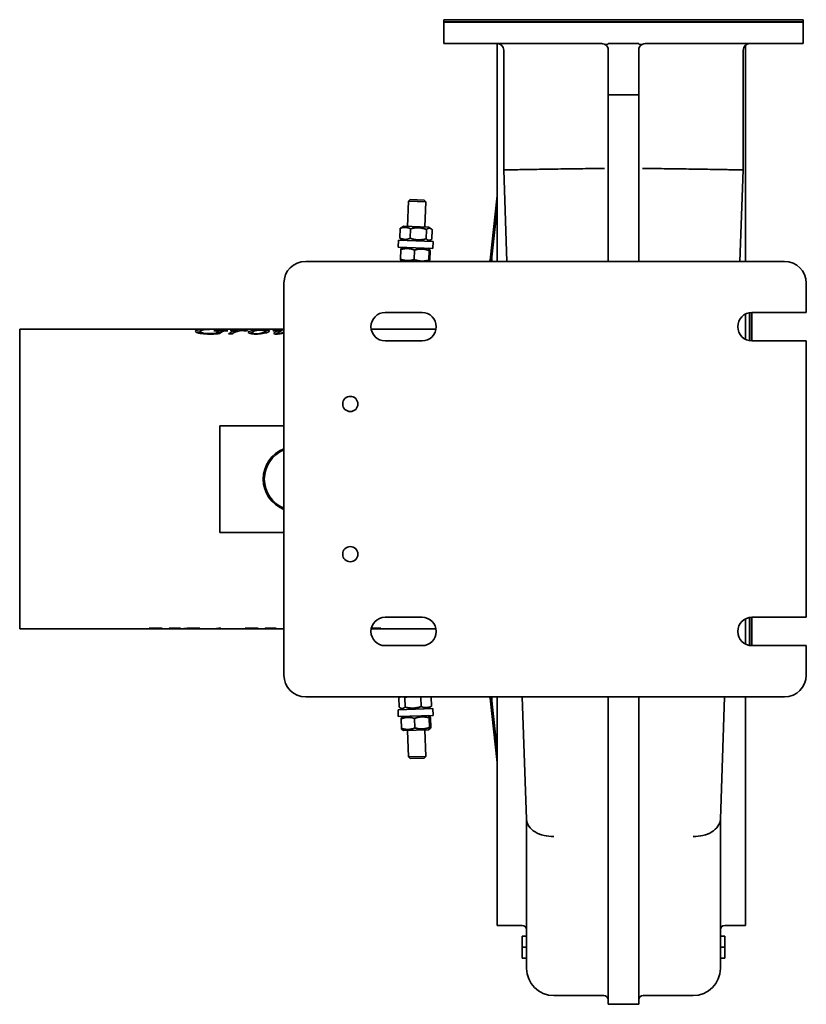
# Model space of a CAD drawing. Header units: millimetres. Extents: x 239 to 601, y 71 to 523.
import ezdxf

# ---------------------------------------------------------------- set-up
doc = ezdxf.new("R2010")
doc.units = ezdxf.units.MM
doc.header["$LTSCALE"] = 2
doc.layers.add('Krawędzie widoczne(ISO)', color=7, linetype='Continuous', lineweight=35, true_color=0x262659)

msp = doc.modelspace()

# ---------------------------------------------------------------- linework, layer by layer
at = {"layer": 'Krawędzie widoczne(ISO)'}
for p, q in [((599.19, 523.12), (434.19, 523.12)), ((434.19, 523.12), (434.19, 522.12)), ((599.19, 522.12), (434.19, 522.12)), ((434.29, 522.12), (434.19, 522.02)), ((434.19, 512.12), (434.19, 522.02)), ((599.19, 522.02), (434.19, 522.02)), ((599.09, 522.12), (599.19, 522.02)), ((599.19, 523.12), (599.19, 522.12)), ((599.19, 512.12), (599.19, 522.02)), ((434.19, 512.12), (506.69, 512.12)), ((458.69, 512.12), (458.69, 412.12)), ((509.69, 512.12), (509.69, 511.82)), ((516.69, 512.12), (509.69, 512.12)), ((516.69, 512.12), (523.69, 512.12)), ((523.69, 512.12), (523.69, 511.82)), ((599.19, 512.12), (526.69, 512.12)), ((572.69, 511.36), (572.69, 412.12)), ((461.69, 454.12), (461.69, 509.12)), ((509.69, 509.12), (509.69, 488.62)), ((523.69, 509.12), (523.69, 488.62)), ((571.69, 509.12), (571.69, 454.12)), ((509.69, 488.62), (509.69, 412.12)), ((509.69, 488.62), (523.69, 488.62)), ((523.69, 488.62), (523.69, 412.12)), ((463.17, 412.12), (461.69, 454.12)), ((570.21, 412.12), (571.69, 454.12)), ((417.48, 428.19), (417.89, 439.78)), ((418.68, 440.52), (417.89, 439.78)), ((425.88, 439.5), (417.89, 439.78)), ((418.68, 440.52), (425.14, 440.29)), ((425.14, 440.29), (425.88, 439.5)), ((425.48, 427.91), (425.88, 439.5)), ((458.69, 442.23), (455.4, 412.71)), ((456.35, 415.54), (458.69, 436.57)), ((413.89, 422.89), (414.04, 427.24)), ((415.83, 428.25), (414.52, 427.55)), ((427.13, 427.86), (415.83, 428.25)), ((418.66, 422.72), (418.82, 427.07)), ((426.06, 422.46), (426.21, 426.82)), ((427.13, 427.86), (428.39, 427.07)), ((428.69, 422.37), (428.84, 426.72)), ((413.15, 418.64), (413.26, 421.84)), ((413.26, 421.84), (429.25, 421.28)), ((415.61, 421.75), (414.34, 422.54)), ((426.9, 421.36), (428.21, 422.06)), ((429.14, 418.08), (429.25, 421.28)), ((429.14, 418.08), (413.15, 418.64)), ((414.24, 413.17), (414.39, 417.52)), ((415.49, 418.56), (414.62, 418.09)), ((420.5, 412.95), (420.65, 417.3)), ((426.79, 418.16), (427.63, 417.63)), ((427.21, 412.71), (427.36, 417.07)), ((427.66, 412.7), (427.81, 417.05)), ((590.69, 412.12), (370.69, 412.12)), ((415.17, 412.12), (414.42, 412.59)), ((427.42, 412.12), (427.44, 412.13)), ((360.69, 402.12), (360.69, 222.12)), ((600.69, 388.62), (600.69, 402.12)), ((407.19, 388.62), (424.19, 388.62)), ((572.69, 387.89), (572.69, 376.36)), ((574.59, 375.72), (574.59, 388.53)), ((574.69, 388.54), (574.69, 375.7)), ((575.69, 388.62), (600.69, 388.62)), ((575.69, 388.62), (575.69, 375.62)), ((239.3, 380.97), (239.3, 243.27)), ((360.69, 380.97), (239.3, 380.97)), ((322.26, 379.03), (322.26, 379.98)), ((328.84, 380.21), (328.54, 380.21)), ((328.66, 380.27), (334.88, 380.27)), ((328.66, 380.21), (328.66, 380.27)), ((330.63, 379.08), (330.63, 380.06)), ((332.62, 380.86), (332.62, 380.92)), ((333.65, 380.64), (333.24, 380.64)), ((333.34, 380.64), (333.34, 380.75)), ((334.36, 380.94), (334.76, 380.94)), ((334.36, 380.87), (334.36, 380.94)), ((337.62, 379.42), (337.62, 380.41)), ((352.31, 379.25), (352.31, 380.24)), ((357.56, 380.44), (357.56, 380.53)), ((358.16, 379.47), (358.16, 380.4)), ((430.59, 380.97), (400.79, 380.97)), ((329.31, 378.8), (329.31, 379.04)), ((330.63, 379.28), (331.55, 379.28)), ((336.98, 378.79), (335.29, 378.79)), ((338.18, 379.62), (338.18, 379.8)), ((346.12, 378.81), (346.12, 379.37)), ((357.75, 378.74), (357.75, 379.14)), ((424.19, 375.62), (407.19, 375.62)), ((600.69, 375.62), (575.69, 375.62)), ((600.69, 248.62), (600.69, 375.62)), ((331.19, 336.62), (360.69, 336.62)), ((331.19, 336.62), (331.19, 332.62)), ((331.19, 291.62), (331.19, 332.62)), ((331.19, 291.62), (331.19, 287.62)), ((360.69, 287.62), (331.19, 287.62)), ((407.19, 248.62), (424.19, 248.62)), ((572.69, 247.89), (572.69, 236.36)), ((574.59, 235.72), (574.59, 248.53)), ((574.69, 248.54), (574.69, 235.7)), ((575.69, 248.62), (600.69, 248.62)), ((575.69, 248.62), (575.69, 235.62)), ((302.73, 243.27), (239.3, 243.27)), ((298.92, 243.68), (304.8, 243.68)), ((301.21, 243.68), (301.21, 243.48)), ((302.86, 243.68), (302.86, 243.27)), ((303.07, 243.68), (303.07, 243.55)), ((303.12, 243.52), (303.12, 243.28)), ((304.66, 243.28), (304.66, 243.27)), ((304.68, 243.68), (304.68, 243.64)), ((313.65, 243.27), (304.73, 243.27)), ((308.12, 243.68), (313.11, 243.68)), ((308.94, 243.68), (308.94, 243.62)), ((309.27, 243.68), (309.27, 243.57)), ((311.44, 243.68), (311.44, 243.6)), ((312.98, 243.68), (312.98, 243.64)), ((315.18, 243.48), (315.18, 243.31)), ((326.39, 243.27), (315.66, 243.27)), ((319.09, 243.71), (319.09, 243.59)), ((319.81, 243.71), (319.81, 243.54)), ((346.79, 243.27), (327.52, 243.27)), ((340.75, 243.3), (335.02, 243.3)), ((335.47, 243.35), (341.21, 243.35)), ((340.75, 243.35), (340.75, 243.3)), ((342.97, 243.68), (348.85, 243.68)), ((345.26, 243.68), (345.26, 243.48)), ((346.92, 243.68), (346.92, 243.27)), ((347.13, 243.68), (347.13, 243.55)), ((347.18, 243.52), (347.18, 243.28)), ((348.72, 243.28), (348.72, 243.27)), ((348.73, 243.68), (348.73, 243.64)), ((360.69, 243.27), (348.79, 243.27)), ((352.18, 243.68), (357.16, 243.68)), ((353, 243.68), (353, 243.62)), ((353.33, 243.68), (353.33, 243.57)), ((355.5, 243.68), (355.5, 243.6)), ((360.69, 243.3), (356.4, 243.3)), ((356.86, 243.35), (360.69, 243.35)), ((357.04, 243.68), (357.04, 243.64)), ((400.88, 243.68), (405.21, 243.68)), ((401.01, 243.68), (401.01, 243.55)), ((430.59, 243.27), (401.25, 243.27)), ((403.27, 243.68), (403.27, 243.58)), ((405.07, 243.68), (405.07, 243.64)), ((424.19, 235.62), (407.19, 235.62)), ((600.69, 235.62), (575.69, 235.62)), ((600.69, 222.12), (600.69, 235.62)), ((590.69, 212.12), (370.69, 212.12)), ((413.67, 207.29), (413.52, 211.64)), ((414.2, 212.12), (413.96, 211.97)), ((416.37, 207.38), (416.21, 211.74)), ((423.77, 207.64), (423.62, 212)), ((428.49, 207.81), (428.34, 212.12)), ((455.4, 211.54), (458.69, 182.01)), ((458.69, 187.67), (456.35, 208.71)), ((458.69, 212.12), (458.69, 107.12)), ((472.19, 155.92), (470.21, 212.12)), ((509.69, 135.96), (509.69, 212.12)), ((523.69, 135.96), (523.69, 212.12)), ((561.19, 155.92), (563.17, 212.12)), ((572.69, 212.12), (572.69, 107.12)), ((413.13, 206.2), (429.12, 206.76)), ((413.24, 203), (413.13, 206.2)), ((413.24, 203), (429.23, 203.56)), ((415.47, 206.28), (414.13, 206.99)), ((426.77, 206.67), (428.05, 207.48)), ((429.23, 203.56), (429.12, 206.76)), ((414.68, 197.62), (414.53, 201.97)), ((415.59, 203.08), (414.74, 202.55)), ((420.9, 197.83), (420.75, 202.19)), ((426.88, 203.48), (427.76, 203.01)), ((427.64, 198.07), (427.49, 202.42)), ((428.16, 198.09), (428.01, 202.44)), ((415.81, 196.58), (414.93, 197.05)), ((415.81, 196.58), (427.11, 196.98)), ((417.46, 196.64), (417.89, 184.47)), ((425.46, 196.92), (425.88, 184.75)), ((427.11, 196.98), (427.95, 197.51)), ((417.89, 184.47), (425.88, 184.75)), ((418.68, 183.73), (417.89, 184.47)), ((425.14, 183.95), (418.68, 183.73)), ((425.14, 183.95), (425.88, 184.75)), ((472.19, 155.92), (472.19, 148.02)), ((472.19, 155.92), (472.19, 155.83)), ((561.19, 155.92), (561.19, 148.02)), ((561.19, 155.92), (561.19, 155.83)), ((472.19, 148.02), (472.19, 87.38)), ((561.19, 148.02), (561.19, 87.38)), ((509.69, 70.88), (509.69, 135.96)), ((523.69, 70.88), (523.69, 135.96)), ((470.19, 107.12), (458.69, 107.12)), ((572.69, 107.12), (563.19, 107.12)), ((472.19, 102.12), (470.19, 102.12)), ((470.19, 102.12), (470.19, 97.12)), ((561.19, 102.12), (563.19, 102.12)), ((563.19, 102.12), (563.19, 97.12)), ((472.19, 97.12), (470.19, 97.12)), ((470.19, 97.12), (470.19, 92.12)), ((561.19, 97.12), (563.19, 97.12)), ((563.19, 97.12), (563.19, 92.12)), ((472.19, 92.12), (470.19, 92.12)), ((561.19, 92.12), (563.19, 92.12)), ((484.69, 74.88), (507.69, 74.88)), ((525.69, 74.88), (548.69, 74.88)), ((509.69, 70.88), (523.69, 70.88))]:
    msp.add_line(p, q, dxfattribs=at)
for centre in [(391.19, 346.62), (391.19, 277.62)]:
    msp.add_circle(centre, 3.5, dxfattribs=at)
for centre, radius, start, end in [((458.69, 509.12), 3, 0, 90), ((516.69, 429.62), 82.5, 94.8673, 95.8764), ((506.69, 509.12), 3, 0, 58.814), ((516.69, 429.62), 82.5, 84.1236, 85.1327), ((526.69, 509.12), 3, 121.186, 180), ((574.69, 509.12), 3, 90, 180), ((370.69, 402.12), 10, 90, 180), ((590.69, 402.12), 10, 0, 90), ((407.19, 382.12), 6.5, 90, 270), ((424.19, 382.12), 6.5, 270, 90), ((575.69, 382.12), 6.5, 90, 270), ((366.19, 312.12), 15, 111.5102, 248.4898), ((366.19, 312.12), 14.5, 112.291, 247.709), ((407.19, 242.12), 6.5, 90, 270), ((424.19, 242.12), 6.5, 270, 90), ((575.69, 242.12), 6.5, 90, 270), ((370.69, 222.12), 10, 180, 270), ((590.69, 222.12), 10, 270, 0), ((470.19, 105.12), 2, 0, 90), ((563.19, 105.12), 2, 90, 180), ((484.69, 87.38), 12.5, 180, 270), ((548.69, 87.38), 12.5, 270, 0), ((507.69, 72.88), 2, 0, 90), ((525.69, 72.88), 2, 90, 180)]:
    msp.add_arc(centre, radius, start, end, dxfattribs=at)
for centre, major_axis, start_param, end_param in [((455.4, 414.12), (-0.11, -2), 0.003097, 0.788495), ((456.35, 414.12), (-0.11, -2), 3.930088, 6.286282), ((455.4, 210.12), (0.11, -2), 2.353098, 3.138496), ((456.35, 210.12), (0.11, -2), 3.138496, 5.49469)]:
    msp.add_ellipse(centre, major_axis=major_axis, ratio=0.055478, start_param=start_param, end_param=end_param, dxfattribs=at)
for points, knots in [([(506.69, 512.12), (507.07, 512.12), (507.47, 512.05), (507.98, 511.84), (508.11, 511.77), (508.24, 511.69)], [-0.453314, -0.453314, -0.453314, -0.453314, -0.3396105, -0.3396105, -0.296507, -0.296507, -0.296507, -0.296507]), ([(526.69, 512.12), (526.31, 512.12), (525.91, 512.05), (525.4, 511.84), (525.27, 511.77), (525.14, 511.69)], [-0.453314, -0.453314, -0.453314, -0.453314, -0.3396105, -0.3396105, -0.296507, -0.296507, -0.296507, -0.296507]), ([(508, 454.81), (507.07, 454.8), (506.14, 454.79), (505.22, 454.78), (501.96, 454.74), (498.77, 454.7), (495.67, 454.66), (492.99, 454.63), (490.41, 454.59), (487.95, 454.55), (486.12, 454.53), (484.35, 454.5), (482.66, 454.47), (481.09, 454.45), (479.58, 454.43), (478.15, 454.4), (476.48, 454.38), (474.92, 454.35), (473.48, 454.33), (470.84, 454.28), (468.59, 454.24), (466.79, 454.21), (466.49, 454.21), (466.2, 454.2), (465.92, 454.2), (464.61, 454.17), (463.6, 454.16), (462.9, 454.14), (462.1, 454.13), (461.69, 454.12), (461.69, 454.12)], [-7.792822, -7.792822, -7.792822, -7.792822, -7.508319, -7.508319, -7.508319, -6.503667, -6.503667, -6.503667, -5.634023, -5.634023, -5.634023, -4.98545, -4.98545, -4.98545, -4.383434, -4.383434, -4.383434, -3.6819, -3.6819, -3.6819, -2.394134, -2.394134, -2.394134, -2.178387, -2.178387, -2.178387, -1.158932, -1.158932, -1.158932, 0, 0, 0, 0]), ([(525.37, 454.81), (526.31, 454.8), (527.24, 454.79), (528.16, 454.78), (531.42, 454.74), (534.61, 454.7), (537.71, 454.66), (540.39, 454.63), (542.97, 454.59), (545.43, 454.55), (547.26, 454.53), (549.03, 454.5), (550.72, 454.47), (552.29, 454.45), (553.8, 454.43), (555.23, 454.4), (556.9, 454.38), (558.46, 454.35), (559.9, 454.33), (562.54, 454.28), (564.79, 454.24), (566.59, 454.21), (566.89, 454.21), (567.18, 454.2), (567.46, 454.2), (568.77, 454.17), (569.78, 454.16), (570.48, 454.14), (571.28, 454.13), (571.69, 454.12), (571.69, 454.12)], [-7.792822, -7.792822, -7.792822, -7.792822, -7.508319, -7.508319, -7.508319, -6.503667, -6.503667, -6.503667, -5.634023, -5.634023, -5.634023, -4.98545, -4.98545, -4.98545, -4.383434, -4.383434, -4.383434, -3.6819, -3.6819, -3.6819, -2.394134, -2.394134, -2.394134, -2.178387, -2.178387, -2.178387, -1.158932, -1.158932, -1.158932, 0, 0, 0, 0]), ([(320.03, 380), (320.03, 380.22), (320.3, 380.39), (320.85, 380.52), (321.39, 380.66), (322.07, 380.74), (322.89, 380.8), (323.7, 380.86), (324.59, 380.89), (325.55, 380.91)], [0, 0, 0, 0, 1, 1, 1, 2, 2, 2, 3, 3, 3, 3]), ([(326.75, 378.71), (325.17, 378.71), (323.89, 378.78), (322.91, 378.93), (321.93, 379.07), (321.21, 379.25), (320.74, 379.46), (320.27, 379.66), (320.03, 379.84), (320.03, 380)], [0, 0, 0, 0, 1, 1, 1, 2, 2, 2, 3, 3, 3, 3]), ([(322.26, 379.98), (322.26, 379.74), (322.62, 379.5), (323.35, 379.27), (324.08, 379.05), (325.2, 378.92), (326.72, 378.92)], [0, 0, 0, 0, 1, 1, 1, 2, 2, 2, 2]), ([(333.34, 380.75), (333.34, 380.81), (333.02, 380.85), (332.37, 380.88), (331.73, 380.91), (330.84, 380.92), (329.7, 380.92)], [0, 0, 0, 0, 1, 1, 1, 2, 2, 2, 2]), ([(334.77, 380.21), (334.2, 380.21), (333.79, 380.2), (333.53, 380.18), (333.27, 380.16), (333.05, 380.13), (332.86, 380.08)], [0, 0, 0, 0, 1, 1, 1, 2, 2, 2, 2]), ([(333.39, 380.92), (333.57, 380.92), (333.72, 380.92), (333.85, 380.92), (333.98, 380.92), (334.15, 380.93), (334.36, 380.94)], [0, 0, 0, 0, 1, 1, 1, 2, 2, 2, 2]), ([(342.85, 380.23), (342.68, 380.23), (342.53, 380.24), (342.41, 380.26), (342.3, 380.27), (342.22, 380.3), (342.19, 380.33)], [0, 0, 0, 0, 1, 1, 1, 2, 2, 2, 2]), ([(343.19, 380.58), (343.44, 380.58), (343.63, 380.57), (343.77, 380.56), (343.92, 380.54), (343.99, 380.52), (343.99, 380.48)], [0, 0, 0, 0, 1, 1, 1, 2, 2, 2, 2]), ([(344.31, 379.52), (344.31, 379.74), (344.62, 379.94), (345.25, 380.11), (345.87, 380.28), (346.7, 380.4), (347.75, 380.47), (348.79, 380.55), (349.79, 380.58), (350.77, 380.58)], [0, 0, 0, 0, 1, 1, 1, 2, 2, 2, 3, 3, 3, 3]), ([(350.5, 380.52), (349.41, 380.52), (348.41, 380.44), (347.49, 380.21), (346.58, 379.98), (346.12, 379.7), (346.12, 379.37)], [0, 0, 0, 0, 1, 1, 1, 2, 2, 2, 2]), ([(354.12, 380.12), (354.12, 379.95), (353.83, 379.75), (353.24, 379.53), (352.65, 379.31), (351.84, 379.11), (350.79, 378.96), (349.74, 378.81), (348.73, 378.73), (347.74, 378.73)], [0, 0, 0, 0, 1, 1, 1, 2, 2, 2, 3, 3, 3, 3]), ([(348, 378.87), (349.04, 378.87), (350.02, 379.07), (350.94, 379.4), (351.85, 379.72), (352.31, 380.01), (352.31, 380.24)], [0, 0, 0, 0, 1, 1, 1, 2, 2, 2, 2]), ([(352.31, 380.24), (352.31, 380.34), (352.14, 380.41), (351.81, 380.45), (351.47, 380.5), (351.04, 380.52), (350.5, 380.52)], [0, 0, 0, 0, 1, 1, 1, 2, 2, 2, 2]), ([(350.77, 380.58), (351.75, 380.58), (352.55, 380.55), (353.18, 380.47), (353.81, 380.39), (354.12, 380.28), (354.12, 380.12)], [0, 0, 0, 0, 1, 1, 1, 2, 2, 2, 2]), ([(357.8, 380.44), (357.61, 380.44), (357.43, 380.43), (357.24, 380.42), (357.06, 380.4), (356.64, 380.35), (355.99, 380.25)], [0, 0, 0, 0, 1, 1, 1, 2, 2, 2, 2]), ([(358.16, 380.4), (358.16, 380.41), (358.12, 380.42), (358.05, 380.43), (357.97, 380.44), (357.89, 380.44), (357.8, 380.44)], [0, 0, 0, 0, 1, 1, 1, 2, 2, 2, 2]), ([(358.98, 380.58), (359.27, 380.58), (359.51, 380.57), (359.7, 380.55), (359.89, 380.52), (359.98, 380.49), (359.98, 380.45)], [0, 0, 0, 0, 1, 1, 1, 2, 2, 2, 2]), ([(320.67, 379.48), (320.73, 379.5), (320.78, 379.52), (320.85, 379.53), (321.24, 379.63), (321.72, 379.7), (322.26, 379.75)], [0.8871699, 0.8871699, 0.8871699, 0.8871699, 1, 1, 1, 1.7330649, 1.7330649, 1.7330649, 1.7330649]), ([(326.72, 378.92), (327.1, 378.92), (327.45, 378.93), (327.79, 378.94), (328.12, 378.96), (328.63, 378.99), (329.31, 379.04)], [0, 0, 0, 0, 1, 1, 1, 2, 2, 2, 2]), ([(331.16, 378.97), (330.15, 378.87), (329.33, 378.8), (328.71, 378.76), (328.09, 378.72), (327.43, 378.71), (326.75, 378.71)], [0, 0, 0, 0, 1, 1, 1, 2, 2, 2, 2]), ([(347.74, 378.73), (346.73, 378.73), (345.9, 378.81), (345.26, 378.97), (344.63, 379.12), (344.31, 379.31), (344.31, 379.52)], [0, 0, 0, 0, 1, 1, 1, 2, 2, 2, 2]), ([(344.98, 379.04), (345.06, 379.07), (345.15, 379.1), (345.25, 379.12), (345.5, 379.19), (345.79, 379.25), (346.12, 379.3)], [0.8457984, 0.8457984, 0.8457984, 0.8457984, 1, 1, 1, 1.4110104, 1.4110104, 1.4110104, 1.4110104]), ([(346.12, 379.37), (346.12, 379.22), (346.3, 379.09), (346.65, 379), (347.01, 378.91), (347.46, 378.87), (348, 378.87)], [0, 0, 0, 0, 1, 1, 1, 2, 2, 2, 2]), ([(357.25, 378.73), (356.9, 378.73), (356.6, 378.76), (356.36, 378.82), (356.12, 378.87), (356, 378.95), (356, 379.03)], [0, 0, 0, 0, 1, 1, 1, 2, 2, 2, 2]), ([(360.69, 379.25), (360.32, 379.16), (359.98, 379.07), (359.67, 379.01), (358.79, 378.83), (357.98, 378.73), (357.25, 378.73)], [0.643196, 0.643196, 0.643196, 0.643196, 1, 1, 1, 2, 2, 2, 2]), ([(357.75, 379.14), (357.75, 379.1), (357.8, 379.08), (357.89, 379.06), (357.99, 379.04), (358.11, 379.03), (358.28, 379.03)], [0, 0, 0, 0, 1, 1, 1, 2, 2, 2, 2]), ([(358.28, 379.03), (358.53, 379.03), (358.86, 379.06), (359.27, 379.11), (359.64, 379.16), (360.11, 379.27), (360.69, 379.42)], [0, 0, 0, 0, 1, 1, 1, 1.893965, 1.893965, 1.893965, 1.893965]), ([(301.21, 243.48), (301.04, 243.52), (300.86, 243.55), (300.68, 243.57), (300.5, 243.59), (300.28, 243.61), (300.01, 243.62), (299.74, 243.63), (299.33, 243.64), (298.79, 243.64)], [0, 0, 0, 0, 1, 1, 1, 2, 2, 2, 3, 3, 3, 3]), ([(313.58, 243.28), (313.58, 243.29), (313.77, 243.33), (314.15, 243.37), (314.53, 243.42), (315, 243.47), (315.55, 243.52), (316.09, 243.56), (316.68, 243.61), (317.31, 243.64)], [0, 0, 0, 0, 1, 1, 1, 2, 2, 2, 3, 3, 3, 3]), ([(318.54, 243.6), (317.7, 243.6), (316.93, 243.55), (316.23, 243.49), (315.53, 243.42), (315.18, 243.35), (315.18, 243.31)], [0, 0, 0, 0, 1, 1, 1, 2, 2, 2, 2]), ([(322.11, 243.58), (322.11, 243.55), (322.02, 243.53), (321.83, 243.52), (321.63, 243.5), (321.4, 243.49), (321.12, 243.49)], [0, 0, 0, 0, 1, 1, 1, 2, 2, 2, 2]), ([(345.26, 243.48), (345.09, 243.52), (344.92, 243.55), (344.74, 243.57), (344.56, 243.59), (344.33, 243.61), (344.06, 243.62), (343.79, 243.63), (343.39, 243.64), (342.85, 243.64)], [0, 0, 0, 0, 1, 1, 1, 2, 2, 2, 3, 3, 3, 3]), ([(472.19, 155.83), (472.23, 154.76), (472.6, 153.68), (473.27, 152.69), (473.94, 151.69), (474.92, 150.78), (476.14, 150.04), (477.31, 149.33), (478.68, 148.77), (480.18, 148.42), (481.61, 148.08), (483.13, 147.93), (484.66, 147.98), (484.67, 147.98), (484.68, 147.98), (484.69, 147.98)], [0, 0, 0, 0, 0.496559, 0.496559, 0.496559, 0.997993, 0.997993, 0.997993, 1.480056, 1.480056, 1.480056, 1.940102, 1.940102, 1.940102, 1.9429, 1.9429, 1.9429, 1.9429]), ([(561.19, 155.83), (561.15, 154.76), (560.78, 153.68), (560.11, 152.69), (559.43, 151.69), (558.46, 150.78), (557.24, 150.04), (556.07, 149.33), (554.7, 148.77), (553.2, 148.42), (551.77, 148.08), (550.25, 147.93), (548.72, 147.98), (548.71, 147.98), (548.7, 147.98), (548.69, 147.98)], [0, 0, 0, 0, 0.496559, 0.496559, 0.496559, 0.997993, 0.997993, 0.997993, 1.480056, 1.480056, 1.480056, 1.940102, 1.940102, 1.940102, 1.9429, 1.9429, 1.9429, 1.9429])]:
    msp.add_open_spline(points, degree=3, knots=knots, dxfattribs=at)
for points, weights in [([(418.82, 427.07), (416.47, 428.24), (414.04, 427.24)], [1, 1.15470053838, 1]), ([(414.04, 427.24), (414.29, 427.43), (414.52, 427.55)], [1, 1.02514592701, 1.04211712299]), ([(426.21, 426.82), (422.55, 428.03), (418.82, 427.07)], [1, 1.15470053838, 1]), ([(428.84, 426.72), (427.56, 427.85), (426.21, 426.82)], [1, 1.15470053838, 1]), ([(413.89, 422.89), (416.24, 421.72), (418.66, 422.72)], [1, 1.15470053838, 1]), ([(414.34, 422.54), (414.13, 422.68), (413.89, 422.89)], [1.04211712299, 1.02514592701, 1]), ([(418.66, 422.72), (422.32, 421.51), (426.06, 422.46)], [1, 1.15470053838, 1]), ([(426.06, 422.46), (427.34, 421.33), (428.69, 422.37)], [1, 1.15470053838, 1]), ([(414.39, 417.52), (414.52, 418.04), (414.62, 418.09)], [1, 1.06868494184, 1.07637951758]), ([(420.65, 417.3), (417.56, 418.5), (414.39, 417.52)], [1, 1.15470053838, 1]), ([(427.36, 417.07), (424.05, 418.27), (420.65, 417.3)], [1, 1.15470053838, 1]), ([(427.81, 417.05), (427.63, 418.14), (427.36, 417.07)], [1, 1.15470053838, 1]), ([(414.24, 413.17), (417.33, 411.98), (420.5, 412.95)], [1, 1.15470053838, 1]), ([(414.42, 412.59), (414.33, 412.64), (414.24, 413.17)], [1.07637951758, 1.06868494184, 1]), ([(420.5, 412.95), (423.82, 411.75), (427.21, 412.71)], [1, 1.15470053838, 1]), ([(427.21, 412.71), (427.4, 411.62), (427.66, 412.7)], [1, 1.15470053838, 1]), ([(414.24, 212.12), (413.9, 211.97), (413.52, 211.64)], [1.05944381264, 1.04013375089, 1]), ([(416.21, 211.74), (415.87, 211.99), (415.57, 212.12)], [1, 1.03399093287, 1.05304483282]), ([(417.56, 212.12), (416.91, 211.97), (416.21, 211.74)], [1.04359938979, 1.02625585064, 1]), ([(423.62, 212), (423.35, 212.06), (423.09, 212.12)], [1, 1.00972438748, 1.01822623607]), ([(423.88, 212.12), (423.76, 212.06), (423.62, 212)], [1.01469745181, 1.00773552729, 1]), ([(413.67, 207.29), (415.06, 206.25), (416.37, 207.38)], [1, 1.15470053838, 1]), ([(416.37, 207.38), (420.11, 206.43), (423.77, 207.64)], [1, 1.15470053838, 1]), ([(423.77, 207.64), (426.17, 206.64), (428.49, 207.81)], [1, 1.15470053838, 1]), ([(428.49, 207.81), (428.27, 207.61), (428.05, 207.48)], [1, 1.02378451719, 1.04025550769]), ([(420.75, 202.19), (417.6, 203.16), (414.53, 201.97)], [1, 1.15470053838, 1]), ([(414.53, 201.97), (414.63, 202.49), (414.74, 202.55)], [1, 1.06731188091, 1.07604750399]), ([(427.49, 202.42), (424.08, 203.39), (420.75, 202.19)], [1, 1.15470053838, 1]), ([(428.01, 202.44), (427.71, 203.52), (427.49, 202.42)], [1, 1.15470053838, 1]), ([(414.68, 197.62), (417.83, 196.64), (420.9, 197.83)], [1, 1.15470053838, 1]), ([(414.93, 197.05), (414.82, 197.11), (414.68, 197.62)], [1.07604750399, 1.06731188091, 1]), ([(420.9, 197.83), (424.31, 196.87), (427.64, 198.07)], [1, 1.15470053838, 1]), ([(427.64, 198.07), (427.94, 197), (428.16, 198.09)], [1, 1.15470053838, 1])]:
    msp.add_rational_spline(points, weights, degree=2, dxfattribs=at)
for points in [[(324.01, 380.71), (322.85, 380.56), (322.26, 380.34), (322.26, 379.98)], [(329.7, 380.92), (327.38, 380.92), (325.48, 380.9), (324.01, 380.71)], [(325.55, 380.91), (326.87, 380.93), (328.25, 380.94), (329.7, 380.94)], [(328.54, 380.21), (328.58, 380.23), (328.62, 380.25), (328.66, 380.27)], [(330.35, 380.16), (330.04, 380.19), (329.54, 380.21), (328.84, 380.21)], [(329.7, 380.94), (330.77, 380.94), (331.74, 380.94), (332.62, 380.92)], [(330.63, 380.06), (330.63, 380.11), (330.54, 380.14), (330.35, 380.16)], [(330.4, 379.85), (330.55, 379.94), (330.63, 380.01), (330.63, 380.06)], [(332.86, 380.08), (332.74, 380.05), (332.54, 379.96), (332.26, 379.78)], [(332.62, 380.92), (332.97, 380.92), (333.23, 380.92), (333.39, 380.92)], [(333.24, 380.64), (333.31, 380.7), (333.34, 380.73), (333.34, 380.75)], [(334.76, 380.94), (334.39, 380.9), (334.02, 380.8), (333.65, 380.64)], [(334.88, 380.27), (334.85, 380.25), (334.81, 380.23), (334.77, 380.21)], [(335.29, 378.79), (335.95, 379.36), (336.6, 379.83), (337.26, 380.17)], [(335.94, 380.51), (337.2, 380.53), (338.46, 380.56), (339.72, 380.58)], [(336.08, 380.46), (336.04, 380.48), (335.99, 380.5), (335.94, 380.51)], [(336.89, 380.47), (336.75, 380.47), (336.48, 380.47), (336.08, 380.46)], [(337.46, 380.45), (337.31, 380.47), (337.12, 380.47), (336.89, 380.47)], [(337.26, 380.17), (337.5, 380.3), (337.62, 380.37), (337.62, 380.41)], [(337.62, 380.41), (337.62, 380.43), (337.56, 380.44), (337.46, 380.45)], [(339.72, 380.58), (339.21, 380.39), (338.69, 380.13), (338.18, 379.8)], [(338.18, 379.8), (339.49, 380.2), (340.67, 380.39), (341.72, 380.5)], [(340.66, 380.25), (340.04, 380.14), (339.38, 380), (338.66, 379.78)], [(341.53, 380.37), (341.33, 380.35), (341.04, 380.31), (340.66, 380.25)], [(341.88, 380.38), (341.75, 380.38), (341.63, 380.37), (341.53, 380.37)], [(341.72, 380.5), (342.33, 380.55), (342.82, 380.58), (343.19, 380.58)], [(342.09, 380.37), (342.03, 380.37), (341.96, 380.38), (341.88, 380.38)], [(342.19, 380.33), (342.17, 380.35), (342.14, 380.36), (342.09, 380.37)], [(343.61, 380.31), (343.44, 380.26), (343.18, 380.23), (342.85, 380.23)], [(343.99, 380.48), (343.99, 380.43), (343.86, 380.37), (343.61, 380.31)], [(355.64, 380.29), (356.25, 380.41), (356.89, 380.48), (357.56, 380.53)], [(355.99, 380.25), (355.87, 380.26), (355.76, 380.27), (355.64, 380.29)], [(356.59, 379.59), (356.97, 379.81), (357.35, 380.01), (357.74, 380.18)], [(357.56, 380.53), (358.07, 380.56), (358.54, 380.58), (358.98, 380.58)], [(357.74, 380.18), (358.02, 380.31), (358.16, 380.37), (358.16, 380.4)], [(359.47, 380.16), (359.06, 379.98), (358.66, 379.77), (358.25, 379.53)], [(359.98, 380.45), (359.98, 380.4), (359.81, 380.32), (359.47, 380.16)], [(329.31, 379.04), (329.67, 379.35), (330.03, 379.61), (330.4, 379.85)], [(330.46, 378.9), (330.57, 378.98), (330.63, 379.03), (330.63, 379.08)], [(332.26, 379.78), (331.89, 379.54), (331.53, 379.27), (331.16, 378.97)], [(336.58, 378.79), (336.81, 378.94), (337.04, 379.07), (337.26, 379.19)], [(337.33, 379.13), (337.22, 379.02), (337.1, 378.91), (336.98, 378.79)], [(337.26, 379.19), (337.5, 379.3), (337.62, 379.38), (337.62, 379.42)], [(337.86, 379.46), (337.55, 379.28), (337.38, 379.17), (337.33, 379.13)], [(337.62, 379.55), (337.76, 379.55), (337.9, 379.55), (338.05, 379.56)], [(338.66, 379.78), (338.35, 379.69), (338.08, 379.59), (337.86, 379.46)], [(352.31, 379.55), (352.6, 379.53), (352.87, 379.51), (353.11, 379.49)], [(356, 379.03), (356, 379.16), (356.19, 379.36), (356.59, 379.59)], [(356.83, 378.74), (357.13, 378.91), (357.44, 379.06), (357.74, 379.2)], [(357.74, 379.2), (357.77, 379.21), (357.79, 379.22), (357.81, 379.23)], [(358.25, 379.53), (357.92, 379.34), (357.75, 379.2), (357.75, 379.14)], [(358.16, 379.57), (358.21, 379.57), (358.27, 379.57), (358.33, 379.57)], [(298.79, 243.64), (298.83, 243.66), (298.87, 243.67), (298.92, 243.68)], [(301.78, 243.36), (301.68, 243.38), (301.48, 243.42), (301.21, 243.48)], [(302.86, 243.27), (302.5, 243.26), (302.14, 243.29), (301.78, 243.36)], [(303.12, 243.28), (303.03, 243.29), (302.95, 243.29), (302.86, 243.29)], [(303.36, 243.61), (303.17, 243.59), (303.07, 243.57), (303.07, 243.55)], [(303.07, 243.55), (303.07, 243.53), (303.17, 243.49), (303.36, 243.44)], [(303.74, 243.36), (303.53, 243.32), (303.33, 243.3), (303.12, 243.28)], [(304.68, 243.64), (304.07, 243.64), (303.63, 243.63), (303.36, 243.61)], [(303.36, 243.44), (303.72, 243.35), (304.07, 243.3), (304.42, 243.28)], [(304.42, 243.28), (305.59, 243.3), (306.75, 243.35), (307.92, 243.43)], [(309.03, 243.43), (307.57, 243.33), (306.12, 243.28), (304.66, 243.27)], [(304.66, 243.27), (304.69, 243.27), (304.71, 243.27), (304.73, 243.27)], [(304.8, 243.68), (304.76, 243.67), (304.72, 243.66), (304.68, 243.64)], [(307.92, 243.43), (308.61, 243.48), (309.02, 243.52), (309.15, 243.54)], [(308.01, 243.64), (308.05, 243.66), (308.08, 243.67), (308.12, 243.68)], [(308.94, 243.62), (308.84, 243.63), (308.53, 243.63), (308.01, 243.64)], [(309.27, 243.57), (309.27, 243.59), (309.16, 243.61), (308.94, 243.62)], [(311.44, 243.6), (310.86, 243.56), (310.06, 243.5), (309.03, 243.43)], [(309.15, 243.54), (309.23, 243.55), (309.27, 243.56), (309.27, 243.57)], [(312.98, 243.64), (312.35, 243.64), (311.84, 243.62), (311.44, 243.6)], [(313.11, 243.68), (313.07, 243.67), (313.02, 243.66), (312.98, 243.64)], [(315.13, 243.32), (314.1, 243.29), (313.58, 243.26), (313.58, 243.28)], [(315.18, 243.33), (315.16, 243.33), (315.14, 243.32), (315.13, 243.32)], [(315.18, 243.31), (315.18, 243.28), (315.34, 243.27), (315.66, 243.27)], [(317.31, 243.64), (318.17, 243.69), (319.03, 243.71), (319.9, 243.71)], [(319.09, 243.59), (318.93, 243.59), (318.75, 243.6), (318.54, 243.6)], [(319.81, 243.54), (319.52, 243.56), (319.27, 243.58), (319.09, 243.59)], [(321.12, 243.49), (320.73, 243.49), (320.29, 243.51), (319.81, 243.54)], [(319.9, 243.71), (320.65, 243.71), (321.24, 243.69), (321.67, 243.66)], [(321.67, 243.66), (321.97, 243.64), (322.11, 243.61), (322.11, 243.58)], [(326.39, 243.27), (327.86, 243.27), (329.33, 243.42), (330.8, 243.71)], [(331.69, 243.67), (330.11, 243.37), (328.54, 243.24), (326.96, 243.28)], [(330.8, 243.71), (331.1, 243.7), (331.39, 243.68), (331.69, 243.67)], [(335.02, 243.3), (335.17, 243.31), (335.32, 243.33), (335.47, 243.35)], [(341.21, 243.35), (341.06, 243.33), (340.9, 243.31), (340.75, 243.3)], [(342.85, 243.64), (342.89, 243.66), (342.93, 243.67), (342.97, 243.68)], [(345.84, 243.36), (345.73, 243.38), (345.54, 243.42), (345.26, 243.48)], [(346.92, 243.27), (346.56, 243.26), (346.2, 243.29), (345.84, 243.36)], [(347.18, 243.28), (347.09, 243.29), (347, 243.29), (346.92, 243.29)], [(347.42, 243.61), (347.22, 243.59), (347.13, 243.57), (347.13, 243.55)], [(347.13, 243.55), (347.13, 243.53), (347.22, 243.49), (347.42, 243.44)], [(347.79, 243.36), (347.59, 243.32), (347.38, 243.3), (347.18, 243.28)], [(348.73, 243.64), (348.13, 243.64), (347.69, 243.63), (347.42, 243.61)], [(347.42, 243.44), (347.77, 243.35), (348.12, 243.3), (348.47, 243.28)], [(348.47, 243.28), (349.64, 243.3), (350.81, 243.35), (351.98, 243.43)], [(353.08, 243.43), (351.63, 243.33), (350.17, 243.28), (348.72, 243.27)], [(348.72, 243.27), (348.74, 243.27), (348.77, 243.27), (348.79, 243.27)], [(348.85, 243.68), (348.81, 243.67), (348.77, 243.66), (348.73, 243.64)], [(351.98, 243.43), (352.67, 243.48), (353.07, 243.52), (353.2, 243.54)], [(352.06, 243.64), (352.1, 243.66), (352.14, 243.67), (352.18, 243.68)], [(353, 243.62), (352.9, 243.63), (352.59, 243.63), (352.06, 243.64)], [(353.33, 243.57), (353.33, 243.59), (353.22, 243.61), (353, 243.62)], [(355.5, 243.6), (354.92, 243.56), (354.11, 243.5), (353.08, 243.43)], [(353.2, 243.54), (353.29, 243.55), (353.33, 243.56), (353.33, 243.57)], [(357.04, 243.64), (356.41, 243.64), (355.9, 243.62), (355.5, 243.6)], [(356.4, 243.3), (356.55, 243.31), (356.71, 243.33), (356.86, 243.35)], [(357.16, 243.68), (357.12, 243.67), (357.08, 243.66), (357.04, 243.64)], [(402.56, 243.42), (401.97, 243.29), (401.38, 243.24), (400.8, 243.29)], [(400.83, 243.48), (400.95, 243.51), (401.01, 243.53), (401.01, 243.55)], [(401.01, 243.55), (401.01, 243.56), (400.96, 243.57), (400.86, 243.58)], [(403.27, 243.58), (403.06, 243.55), (402.82, 243.49), (402.56, 243.42)], [(403.9, 243.63), (403.61, 243.61), (403.4, 243.6), (403.27, 243.58)], [(405.07, 243.64), (404.5, 243.64), (404.11, 243.63), (403.9, 243.63)], [(405.21, 243.68), (405.17, 243.67), (405.12, 243.66), (405.07, 243.64)]]:
    msp.add_open_spline(points, degree=3, dxfattribs=at)

doc.saveas('drawing.dxf')
